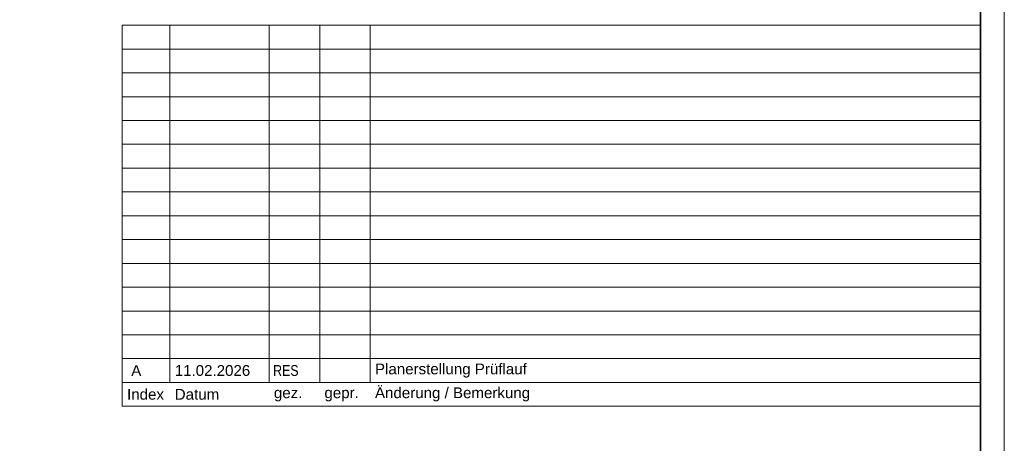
# Model space of a CAD drawing. Extents: x -720 to 300, y 62 to 1112.
# Tile 25 of 60: x 94 to 300, y 362 to 450. Entities that reach past the tile are written whole.
import ezdxf

# ---------------------------------------------------------------- set-up
doc = ezdxf.new("R2010")
doc.units = 0
for name, color, linetype, lineweight in [('iwb_Plankopf Linie', 7, 'Continuous', 13), ('iwb_Plankopf Rahmen', 7, 'Continuous', 35), ('iwb_Plankopf Text', 7, 'Continuous', 18)]:
    doc.layers.add(name, color=color, linetype=linetype, lineweight=lineweight)
doc.styles.add('Arial Narrow', font='ARIALN.TTF')
doc.styles.add('Plankopf', font='arial.ttf')
doc.styles.get("Standard").update_dxf_attribs({"font": 'ARIALN.TTF'})

msp = doc.modelspace()

# ---------------------------------------------------------------- linework, layer by layer
at = {"layer": 'iwb_Plankopf Linie', "ltscale": 0.13}
for p, q in [((295.35, 449.32), (115.35, 449.32)), ((115.35, 369.32), (115.35, 449.32)), ((125.35, 374.32), (125.35, 449.32)), ((146.15, 374.32), (146.15, 449.32)), ((156.75, 374.32), (156.75, 449.32)), ((167.35, 374.32), (167.35, 449.32)), ((295.35, 449.32), (295.35, 369.32)), ((295.35, 444.32), (115.35, 444.32)), ((295.35, 439.32), (115.35, 439.32)), ((295.35, 434.32), (115.35, 434.32)), ((295.35, 429.32), (115.35, 429.32)), ((295.35, 424.32), (115.35, 424.32)), ((295.35, 419.32), (115.35, 419.32)), ((295.35, 414.32), (115.35, 414.32)), ((295.35, 409.32), (115.35, 409.32)), ((295.35, 404.32), (115.35, 404.32)), ((295.35, 399.32), (115.35, 399.32)), ((295.35, 394.32), (115.35, 394.32)), ((295.35, 389.32), (115.35, 389.32)), ((295.35, 384.32), (115.35, 384.32)), ((295.35, 379.32), (115.35, 379.32)), ((295.35, 374.32), (115.35, 374.32)), ((295.35, 369.32), (115.35, 369.32))]:
    msp.add_line(p, q, dxfattribs=at)
at = {"layer": 'iwb_Plankopf Rahmen', "color": 8, "lineweight": 13, "ltscale": 0.13, "true_color": 0x808080}
msp.add_lwpolyline([(300.35, 62.43), (-719.65, 62.43), (-719.65, 1112.43), (300.35, 1112.43), (300.35, 62.43)], close=True, dxfattribs=at)
at = {"layer": 'iwb_Plankopf Rahmen', "ltscale": 0.35}
msp.add_lwpolyline([(-699.65, 67.43), (-699.65, 1107.43), (295.35, 1107.43), (295.35, 67.43), (-599.65, 67.43), (-699.65, 67.43)], close=True, dxfattribs=at)

# ---------------------------------------------------------------- texts
at = {"layer": 'iwb_Plankopf Text', "ltscale": 0.18, "insert": (296.89, 74.51), "char_height": 1.4, "attachment_point": 1, "rotation": 90, "line_spacing_factor": 1.002}
msp.add_mtext('{\\fArial Narrow;\\\\srvnovamd01\\Nova_MD\\TGA\\60202 Pro Potsdam\\04 NB GES Krampnitz\\09 NOVA\\60202-04_AP_NB GES Krampnitz\\TGA\\Elektro\\ELT_Grundrisse\\E_DA_PV_Tragsystem.n4m007KRA_PVA_5_GR_DA_006_P_A}', dxfattribs=at)
at = {"layer": 'iwb_Plankopf Text', "ltscale": 0.18, "attachment_point": 4, "line_spacing_factor": 0.970891}
for s, insert, char_height, width, style in [(' A', (116.35, 376.82), 2.265, 7.9947, 'Plankopf'), ('11.02.2026', (126.35, 376.82), 2.265, 19.9968, 'Plankopf'), ('RES', (146.99, 376.82), 2.265, 7.9947, 'Arial Narrow'), ('Planerstellung Prüflauf', (168.35, 376.82), 2.2655, 125.9917, 'Plankopf'), ('Index', (116.35, 371.82), 2.265, 8, 'Plankopf'), ('Datum', (126.35, 371.82), 2.265, 20, 'Plankopf'), ('gez.', (147.15, 371.82), 2.265, 8, 'Plankopf'), ('gepr.', (157.75, 371.82), 2.265, 8, 'Plankopf'), ('Änderung / Bemerkung', (168.35, 371.82), 2.2655, 126, 'Plankopf')]:
    msp.add_mtext(s, dxfattribs=dict(at, insert=insert, char_height=char_height, width=width, style=style))

doc.saveas('drawing.dxf')
